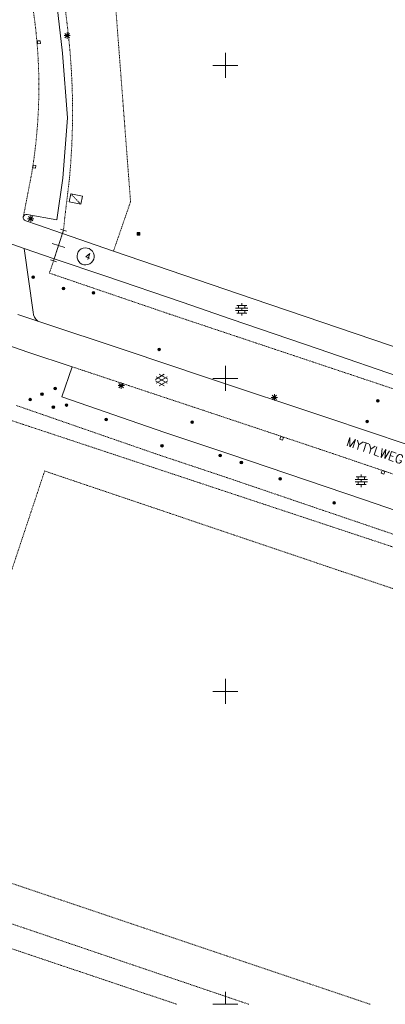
# Model space of a CAD drawing. Header units: millimetres. Extents: x 135944 to 142000, y 454200 to 456692.
# Tile 197 of 220: x 138767 to 138826, y 454200 to 454357. Entities that reach past the tile are written whole.
import ezdxf
from ezdxf.enums import TextEntityAlignment as Align

# ---------------------------------------------------------------- set-up
doc = ezdxf.new("R2010")
doc.units = ezdxf.units.MM
for name, pattern in [('TotaalGBKN2013X$0$DASHDOT', [1, 0.5, -0.25, 0, -0.25]), ('TotaalGBKN2013X$0$DOT', [0.25, 0, -0.25]), ('TotaalGBKN2013X$0$HIDDEN', [0.375, 0.25, -0.125])]:
    doc.linetypes.add(name, pattern=pattern)
doc.layers.get('0').update_dxf_attribs({"color": 251})
doc.layers.add('TotaalGBKN2013X$0$1', color=251, linetype='Continuous')
doc.styles.add('TotaalGBKN2013X$0$TXT', font='txt.shx')

# ---------------------------------------------------------------- blocks, each defined once
blk = doc.blocks.new('TotaalGBKN2013X$0$A$C51EB4CD3')
at = {"linetype": 'TotaalGBKN2013X$0$HIDDEN', "lineweight": 0}
for p, q in [((138781439, 454372788), (138784840, 454328223)), ((138769345, 454358505), (138769673, 454355937)), ((138769673, 454355937), (138769922, 454353360)), ((138769922, 454353360), (138770092, 454350777)), ((138770092, 454350777), (138770181, 454348190)), ((138770181, 454348190), (138770190, 454345601)), ((138770190, 454345601), (138770120, 454343013)), ((138770120, 454343013), (138769969, 454340428)), ((138769969, 454340428), (138769739, 454337850)), ((138769739, 454337850), (138769429, 454335279)), ((138769429, 454335279), (138769040, 454332720)), ((138769040, 454332720), (138767702, 454325797)), ((138784840, 454328223), (138782121, 454320356)), ((138775533, 454301847), (138796423, 454294916)), ((138796423, 454294916), (138815162, 454288667)), ((138765807, 454293273), (138822915, 454274347)), ((138815162, 454288667), (138874863, 454268428)), ((138762140, 454258206), (138771111, 454285208)), ((138771111, 454285208), (138818574, 454269176)), ((138822915, 454274347), (138849663, 454265517)), ((138818574, 454269176), (138865987, 454253263)), ((138823148, 454200000), (138750737, 454224415)), ((138792258, 454200000), (138747477, 454215055))]:
    blk.add_line(p, q, dxfattribs=at)
at = {"linetype": 'Continuous', "lineweight": 0}
for p, q in [((138773988, 454351992), (138772413, 454365184)), ((138774211, 454354762), (138775211, 454354762)), ((138774357, 454354408), (138775065, 454355116)), ((138775065, 454354408), (138774357, 454355116)), ((138774711, 454354262), (138774711, 454355262)), ((138774749, 454341643), (138773988, 454351992)), ((138800000, 454350000), (138800000, 454352000)), ((138798000, 454350000), (138800000, 454350000)), ((138800000, 454350000), (138802000, 454350000)), ((138800000, 454348000), (138800000, 454350000)), ((138774004, 454332004), (138774749, 454341643)), ((138773078, 454325346), (138774004, 454332004)), ((138767702, 454325797), (138767786, 454325981)), ((138767786, 454325981), (138767934, 454326118)), ((138767934, 454326118), (138768123, 454326187)), ((138768123, 454326187), (138768311, 454326181)), ((138768311, 454326181), (138773078, 454325346)), ((138768891, 454325022), (138768891, 454326022)), ((138767702, 454325797), (138767696, 454325596)), ((138767696, 454325596), (138767768, 454325408)), ((138767768, 454325408), (138767907, 454325262)), ((138767907, 454325262), (138768091, 454325181)), ((138768091, 454325181), (138769981, 454324551)), ((138768391, 454325522), (138769391, 454325522)), ((138768537, 454325168), (138769245, 454325876)), ((138769245, 454325168), (138768537, 454325876)), ((138769981, 454324551), (138773954, 454323161)), ((138772529, 454318765), (138774130, 454323708)), ((138774625, 454323547), (138773637, 454323868)), ((138773954, 454323161), (138782121, 454320356)), ((138767846, 454320772), (138765851, 454321471)), ((138774319, 454320915), (138772341, 454321556)), ((138767846, 454320772), (138769275, 454310561)), ((138772636, 454319093), (138767846, 454320772)), ((138776352, 454319928), (138776286, 454319604)), ((138776494, 454320226), (138776352, 454319928)), ((138776703, 454320482), (138776494, 454320226)), ((138776967, 454320681), (138776703, 454320482)), ((138777271, 454320810), (138776967, 454320681)), ((138777598, 454320863), (138777271, 454320810)), ((138777927, 454320836), (138777598, 454320863)), ((138778241, 454320731), (138777927, 454320836)), ((138778520, 454320554), (138778241, 454320731)), ((138778747, 454320317), (138778520, 454320554)), ((138778913, 454320031), (138778747, 454320317)), ((138779005, 454319714), (138778913, 454320031)), ((138779018, 454319383), (138779005, 454319714)), ((138804458, 454312727), (138782121, 454320356)), ((138773023, 454318604), (138772035, 454318925)), ((138780907, 454316328), (138772636, 454319093)), ((138776286, 454319604), (138776299, 454319273)), ((138776299, 454319273), (138776391, 454318956)), ((138776391, 454318956), (138776556, 454318670)), ((138776556, 454318670), (138776785, 454318431)), ((138776785, 454318431), (138777064, 454318255)), ((138777064, 454318255), (138777378, 454318150)), ((138777378, 454318150), (138777707, 454318123)), ((138777707, 454318123), (138778034, 454318176)), ((138778034, 454318176), (138778338, 454318306)), ((138778338, 454318306), (138778602, 454318505)), ((138778602, 454318505), (138778811, 454318761)), ((138778811, 454318761), (138778952, 454319059)), ((138778952, 454319059), (138779018, 454319383)), ((138793087, 454312170), (138780907, 454316328)), ((138800916, 454309447), (138793087, 454312170)), ((138802615, 454311649), (138802615, 454312049)), ((138848571, 454297731), (138804458, 454312727)), ((138769275, 454310561), (138769350, 454310166)), ((138801635, 454311249), (138803595, 454311249)), ((138801635, 454310849), (138803595, 454310849)), ((138801815, 454311649), (138803415, 454311649)), ((138801815, 454310449), (138803415, 454310449)), ((138802115, 454311249), (138802115, 454311649)), ((138802115, 454310449), (138802115, 454310849)), ((138802615, 454310849), (138802615, 454311249)), ((138802615, 454310049), (138802615, 454310449)), ((138803115, 454311249), (138803115, 454311649)), ((138803115, 454310449), (138803115, 454310849)), ((138767444, 454310012), (138766802, 454310231)), ((138767444, 454310012), (138770042, 454309145)), ((138769350, 454310166), (138769502, 454309793)), ((138769502, 454309793), (138769724, 454309458)), ((138769724, 454309458), (138770008, 454309173)), ((138770008, 454309173), (138770042, 454309145)), ((138770042, 454309145), (138784295, 454304389)), ((138814809, 454304743), (138800916, 454309447)), ((138760731, 454306831), (138768439, 454304213)), ((138775533, 454301847), (138768439, 454304213)), ((138784295, 454304389), (138796818, 454300175)), ((138835639, 454297560), (138814809, 454304743)), ((138773875, 454297065), (138775533, 454301847)), ((138800000, 454300000), (138800000, 454302000)), ((138783350, 454298346), (138783350, 454299346)), ((138788804, 454299847), (138790206, 454300656)), ((138790205, 454298824), (138788804, 454299633)), ((138788941, 454299234), (138790674, 454300233)), ((138790674, 454299245), (138788942, 454300247)), ((138790804, 454299864), (138789418, 454300665)), ((138789418, 454298815), (138790804, 454299615)), ((138796818, 454300175), (138816372, 454293685)), ((138798000, 454300000), (138800000, 454300000)), ((138800000, 454300000), (138802000, 454300000)), ((138800000, 454298000), (138800000, 454300000)), ((138782850, 454298846), (138783850, 454298846)), ((138782996, 454298492), (138783704, 454299200)), ((138783704, 454298492), (138782996, 454299200)), ((138790324, 454291362), (138773875, 454297065)), ((138807341, 454296970), (138808341, 454296970)), ((138807487, 454296616), (138808195, 454297324)), ((138808195, 454296616), (138807487, 454297324)), ((138807841, 454296470), (138807841, 454297470)), ((138816372, 454293685), (138842165, 454284988)), ((138800735, 454287891), (138790324, 454291362)), ((138822233, 454280576), (138800735, 454287891)), ((138820740, 454283851), (138822700, 454283851)), ((138820920, 454284251), (138822520, 454284251)), ((138821220, 454283851), (138821220, 454284251)), ((138821720, 454284251), (138821720, 454284651)), ((138821720, 454283451), (138821720, 454283851)), ((138822220, 454283851), (138822220, 454284251)), ((138820740, 454283451), (138822700, 454283451)), ((138820920, 454283051), (138822520, 454283051)), ((138821220, 454283051), (138821220, 454283451)), ((138821720, 454282651), (138821720, 454283051)), ((138822220, 454283051), (138822220, 454283451)), ((138848437, 454271695), (138822233, 454280576)), ((138800000, 454250000), (138800000, 454252000)), ((138798000, 454250000), (138800000, 454250000)), ((138800000, 454250000), (138802000, 454250000)), ((138800000, 454248000), (138800000, 454250000)), ((138800000, 454200000), (138800000, 454202000)), ((138800000, 454200000), (138798000, 454200000)), ((138800000, 454200000), (138802000, 454200000))]:
    blk.add_line(p, q, dxfattribs=at)
at = {"linetype": 'TotaalGBKN2013X$0$DASHDOT', "lineweight": 0}
for p, q in [((138774141, 454361301), (138774871, 454355211)), ((138774871, 454355211), (138775168, 454352230)), ((138775168, 454352230), (138775385, 454349242)), ((138775385, 454349242), (138775523, 454346249)), ((138775523, 454346249), (138775580, 454343254)), ((138775580, 454343254), (138775558, 454340258)), ((138775558, 454340258), (138775455, 454337263)), ((138775455, 454337263), (138775273, 454334273)), ((138775273, 454334273), (138775071, 454331901)), ((138775071, 454331901), (138774321, 454325611)), ((138774131, 454323706), (138774321, 454325611)), ((138771871, 454316826), (138772522, 454318743)), ((138771871, 454316826), (138791095, 454310269)), ((138791095, 454310269), (138837417, 454294806)), ((138789133, 454287859), (138766591, 454295675)), ((138799554, 454284385), (138789133, 454287859)), ((138821043, 454277073), (138799554, 454284385)), ((138847246, 454268192), (138821043, 454277073)), ((138803747, 454200000), (138749460, 454218420))]:
    blk.add_line(p, q, dxfattribs=at)
at = {"linetype": 'TotaalGBKN2013X$0$DOT', "lineweight": 0}
for p, q in [((138776883, 454327828), (138775275, 454329515)), ((138772636, 454319093), (138773954, 454323161)), ((138773954, 454323161), (138774131, 454323706)), ((138772522, 454318743), (138772636, 454319093))]:
    blk.add_line(p, q, dxfattribs=at)
at = {"linetype": 'Continuous', "lineweight": 0}
for points in [[(138770398, 454353957), (138769949, 454353929), (138769977, 454353480), (138770426, 454353508), (138770398, 454353957)], [(138769714, 454334023), (138769270, 454334095), (138769198, 454333651), (138769642, 454333579), (138769714, 454334023)], [(138777150, 454329131), (138775275, 454329515), (138775008, 454328212), (138776883, 454327828), (138777150, 454329131)], [(138785875, 454322875), (138786305, 454322875), (138786305, 454323305), (138785875, 454323305), (138785875, 454322875)], [(138785935, 454322935), (138786245, 454322935), (138786245, 454323245), (138785935, 454323245), (138785935, 454322935)], [(138785995, 454322995), (138786185, 454322995), (138786185, 454323185), (138785995, 454323185), (138785995, 454322995)], [(138786055, 454323055), (138786125, 454323055), (138786125, 454323125), (138786055, 454323125), (138786055, 454323055)], [(138809151, 454290155), (138809294, 454290581), (138808868, 454290724), (138808725, 454290298), (138809151, 454290155)], [(138825339, 454284700), (138825482, 454285126), (138825056, 454285269), (138824913, 454284843), (138825339, 454284700)]]:
    blk.add_lwpolyline(points, dxfattribs=at)
for centre, radius in [((138769262, 454316160), 215), ((138769262, 454316160), 155), ((138769262, 454316160), 95), ((138769262, 454316160), 35), ((138774143, 454314369), 215), ((138774143, 454314369), 155), ((138774143, 454314369), 95), ((138774143, 454314369), 35), ((138778901, 454313666), 215), ((138778901, 454313666), 155), ((138778901, 454313666), 95), ((138778901, 454313666), 35), ((138789430, 454304640), 215), ((138789430, 454304640), 155), ((138789430, 454304640), 95), ((138789430, 454304640), 35), ((138770690, 454297490), 215), ((138772790, 454298390), 215), ((138772790, 454298390), 155), ((138772790, 454298390), 95), ((138772790, 454298390), 35), ((138768820, 454296610), 215), ((138768820, 454296610), 155), ((138768820, 454296610), 95), ((138768820, 454296610), 35), ((138770690, 454297490), 155), ((138770690, 454297490), 95), ((138770690, 454297490), 35), ((138824360, 454296420), 215), ((138824360, 454296420), 155), ((138824360, 454296420), 95), ((138824360, 454296420), 35), ((138772500, 454295390), 215), ((138772500, 454295390), 155), ((138772500, 454295390), 95), ((138772500, 454295390), 35), ((138774630, 454295750), 215), ((138774630, 454295750), 155), ((138774630, 454295750), 95), ((138774630, 454295750), 35), ((138780950, 454293440), 215), ((138780950, 454293440), 155), ((138780950, 454293440), 95), ((138780950, 454293440), 35), ((138794670, 454293000), 215), ((138794670, 454293000), 155), ((138794670, 454293000), 95), ((138794670, 454293000), 35), ((138822680, 454293140), 215), ((138822680, 454293140), 155), ((138822680, 454293140), 95), ((138822680, 454293140), 35), ((138789870, 454289250), 215), ((138789870, 454289250), 155), ((138789870, 454289250), 95), ((138789870, 454289250), 35), ((138799160, 454287670), 215), ((138799160, 454287670), 155), ((138799160, 454287670), 95), ((138799160, 454287670), 35), ((138802550, 454286550), 215), ((138802550, 454286550), 155), ((138802550, 454286550), 95), ((138802550, 454286550), 35), ((138808770, 454283970), 215), ((138808770, 454283970), 155), ((138808770, 454283970), 95), ((138808770, 454283970), 35), ((138817390, 454280100), 215), ((138817390, 454280100), 155), ((138817390, 454280100), 95), ((138817390, 454280100), 35)]:
    blk.add_circle(centre, radius, dxfattribs=at)
at = {"linetype": 'Continuous', "lineweight": 0, "style": 'TotaalGBKN2013X$0$TXT'}
blk.add_text('4', height=1054, rotation=341.2321, dxfattribs=at).set_placement((138777629, 454319662), align=Align.MIDDLE_LEFT)
blk.add_text('MYTYLWEG', height=1400, rotation=341.39516, dxfattribs=at).set_placement((138823688, 454287797), align=Align.CENTER)

msp = doc.modelspace()

# ---------------------------------------------------------------- block references
at = {"layer": 'TotaalGBKN2013X$0$1', "xscale": 0.0009999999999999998, "yscale": 0.0009999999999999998, "zscale": 0.0009999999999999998}
msp.add_blockref('TotaalGBKN2013X$0$A$C51EB4CD3', (0, 0), dxfattribs=at)

doc.saveas('drawing.dxf')
